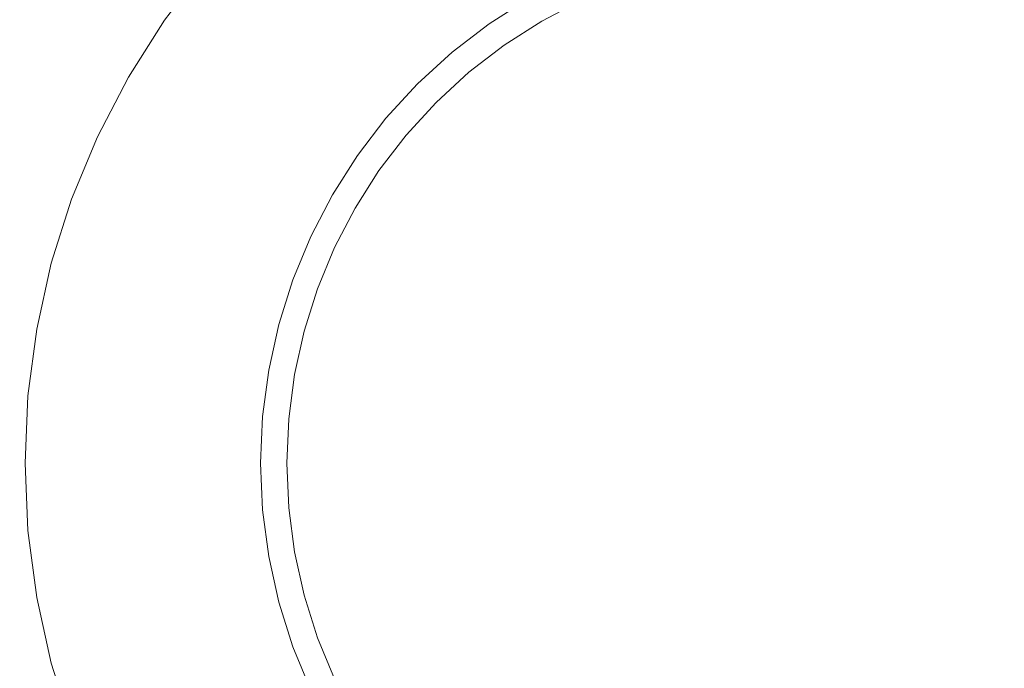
# Model space of a CAD drawing. Header units: millimetres. Extents: x -230 to 230, y -130 to 130.
# Tile 5 of 47: x -122 to -104, y -109 to -97. Entities that reach past the tile are written whole.
import ezdxf

# ---------------------------------------------------------------- set-up
doc = ezdxf.new("R2010")
doc.units = ezdxf.units.MM
doc.header["$LTSCALE"] = 25.4
doc.layers.add('Lighting-Moving Light', color=7, linetype='Continuous', lineweight=5, true_color=0x000000)

# ---------------------------------------------------------------- blocks, each defined once
blk = doc.blocks.new('Group-1')
at = {"layer": 'Lighting-Moving Light', "color": 7, "linetype": 'Continuous', "lineweight": 5, "transparency": 33554687}
for points, invisible_edges in [([(-503.576, 1.533, -25), (-503.576, 226.446, -25), (-761.075, 239.033, -25), (-761.075, -11.053, -25)], 14), ([(-770.152, 222.936, -116.924), (-519.672, 235.523, -116.924), (-519.672, -7.543, -116.924), (-757.565, -7.543, -116.924)], 11), ([(-770.152, 5.043, -116.924), (-770.152, 222.936, -116.924), (-757.565, -7.543, -116.924)], 10), ([(-749.872, 22.996, -24.957), (-748.637, 23.269, -24.957), (-747.383, 23.434, -24.957), (-746.119, 8.99, -24.957)], 12), ([(-747.383, 23.434, -24.957), (-746.119, 23.49, -24.957), (-744.855, 23.434, -24.957), (-746.119, 8.99, -24.957)], 12), ([(-744.855, 23.434, -24.957), (-743.601, 23.269, -24.957), (-742.366, 22.996, -24.957), (-746.119, 8.99, -24.957)], 12), ([(-752.247, 22.131, -24.957), (-751.078, 22.615, -24.957), (-749.872, 22.996, -24.957), (-746.119, 8.99, -24.957)], 12), ([(-742.366, 22.996, -24.957), (-741.159, 22.615, -24.957), (-739.991, 22.131, -24.957), (-746.119, 8.99, -24.957)], 12), ([(-754.436, 20.867, -24.957), (-753.369, 21.547, -24.957), (-752.247, 22.131, -24.957), (-746.119, 8.99, -24.957)], 12), ([(-739.991, 22.131, -24.957), (-738.869, 21.547, -24.957), (-737.802, 20.867, -24.957), (-746.119, 8.99, -24.957)], 12), ([(-753.369, 21.547, -24.957), (-754.436, 20.867, -24.957), (-751.897, 17.242, -0.368), (-751.156, 17.714, -0.368)], 10), ([(-756.372, 19.243, -24.957), (-755.439, 20.097, -24.957), (-754.436, 20.867, -24.957), (-746.119, 8.99, -24.957)], 12), ([(-754.436, 20.867, -24.957), (-755.439, 20.097, -24.957), (-752.594, 16.707, -0.368), (-751.897, 17.242, -0.368)], 10), ([(-737.802, 20.867, -24.957), (-736.798, 20.097, -24.957), (-735.866, 19.243, -24.957), (-746.119, 8.99, -24.957)], 12), ([(-755.439, 20.097, -24.957), (-756.372, 19.243, -24.957), (-753.242, 16.113, -0.368), (-752.594, 16.707, -0.368)], 10), ([(-757.996, 17.306, -24.957), (-757.226, 18.31, -24.957), (-756.372, 19.243, -24.957), (-746.119, 8.99, -24.957)], 12), ([(-756.372, 19.243, -24.957), (-757.226, 18.31, -24.957), (-753.836, 15.465, -0.368), (-753.242, 16.113, -0.368)], 10), ([(-735.866, 19.243, -24.957), (-735.011, 18.31, -24.957), (-734.241, 17.306, -24.957), (-746.119, 8.99, -24.957)], 12), ([(-746.954, 18.535, 0.043), (-747.783, 18.426, 0.043), (-748.599, 18.245, 0.043), (-746.119, 8.99, 0.043)], 12), ([(-745.284, 18.535, 0.043), (-746.119, 18.572, 0.043), (-746.954, 18.535, 0.043), (-746.119, 8.99, 0.043)], 12), ([(-743.639, 18.245, 0.043), (-744.455, 18.426, 0.043), (-745.284, 18.535, 0.043), (-746.119, 8.99, 0.043)], 12), ([(-757.226, 18.31, -24.957), (-757.996, 17.306, -24.957), (-754.371, 14.768, -0.368), (-753.836, 15.465, -0.368)], 10), ([(-748.599, 18.245, 0.043), (-749.396, 17.994, 0.043), (-750.168, 17.674, 0.043), (-746.119, 8.99, 0.043)], 12), ([(-742.069, 17.674, 0.043), (-742.842, 17.994, 0.043), (-743.639, 18.245, 0.043), (-746.119, 8.99, 0.043)], 12), ([(-751.892, 17.234, -0.326), (-751.151, 17.706, -0.326), (-751.156, 17.714, -0.368), (-751.897, 17.242, -0.368)], 11), ([(-751.884, 17.223, -0.284), (-751.144, 17.694, -0.284), (-751.151, 17.706, -0.326), (-751.892, 17.234, -0.326)], 15), ([(-751.874, 17.209, -0.244), (-751.136, 17.68, -0.244), (-751.144, 17.694, -0.284), (-751.884, 17.223, -0.284)], 15), ([(-751.863, 17.193, -0.205), (-751.126, 17.662, -0.205), (-751.136, 17.68, -0.244), (-751.874, 17.209, -0.244)], 15), ([(-751.849, 17.174, -0.169), (-751.114, 17.642, -0.169), (-751.126, 17.662, -0.205), (-751.863, 17.193, -0.205)], 15), ([(-751.834, 17.152, -0.134), (-751.101, 17.619, -0.134), (-751.114, 17.642, -0.169), (-751.849, 17.174, -0.169)], 15), ([(-751.817, 17.128, -0.102), (-751.086, 17.593, -0.102), (-751.101, 17.619, -0.134), (-751.834, 17.152, -0.134)], 15), ([(-751.799, 17.101, -0.073), (-751.07, 17.566, -0.073), (-751.086, 17.593, -0.102), (-751.817, 17.128, -0.102)], 15), ([(-750.168, 17.674, 0.043), (-750.91, 17.288, 0.043), (-751.615, 16.839, 0.043), (-746.119, 8.99, 0.043)], 12), ([(-750.91, 17.288, 0.043), (-750.168, 17.674, 0.043), (-750.187, 17.713, 0.042), (-750.931, 17.326, 0.042)], 14), ([(-740.623, 16.839, 0.043), (-741.328, 17.288, 0.043), (-742.069, 17.674, 0.043), (-746.119, 8.99, 0.043)], 12), ([(-751.779, 17.073, -0.046), (-751.053, 17.536, -0.046), (-751.07, 17.566, -0.073), (-751.799, 17.101, -0.073)], 15), ([(-751.758, 17.043, -0.023), (-751.034, 17.504, -0.023), (-751.053, 17.536, -0.046), (-751.779, 17.073, -0.046)], 15), ([(-751.736, 17.011, -0.003), (-751.015, 17.47, -0.003), (-751.034, 17.504, -0.023), (-751.758, 17.043, -0.023)], 15), ([(-751.713, 16.978, 0.013), (-750.995, 17.436, 0.013), (-751.015, 17.47, -0.003), (-751.736, 17.011, -0.003)], 15), ([(-751.689, 16.944, 0.027), (-750.974, 17.4, 0.027), (-750.995, 17.436, 0.013), (-751.713, 16.978, 0.013)], 15), ([(-751.664, 16.91, 0.036), (-750.953, 17.363, 0.036), (-750.974, 17.4, 0.027), (-751.689, 16.944, 0.027)], 15), ([(-759.26, 15.118, -24.957), (-758.676, 16.24, -24.957), (-757.996, 17.306, -24.957), (-746.119, 8.99, -24.957)], 12), ([(-757.996, 17.306, -24.957), (-758.676, 16.24, -24.957), (-754.843, 14.027, -0.368), (-754.371, 14.768, -0.368)], 10), ([(-752.588, 16.699, -0.326), (-751.892, 17.234, -0.326), (-751.897, 17.242, -0.368), (-752.594, 16.707, -0.368)], 11), ([(-752.58, 16.689, -0.284), (-751.884, 17.223, -0.284), (-751.892, 17.234, -0.326), (-752.588, 16.699, -0.326)], 15), ([(-752.569, 16.677, -0.244), (-751.874, 17.209, -0.244), (-751.884, 17.223, -0.284), (-752.58, 16.689, -0.284)], 15), ([(-752.556, 16.661, -0.205), (-751.863, 17.193, -0.205), (-751.874, 17.209, -0.244), (-752.569, 16.677, -0.244)], 15), ([(-751.64, 16.874, 0.042), (-750.931, 17.326, 0.042), (-750.953, 17.363, 0.036), (-751.664, 16.91, 0.036)], 15), ([(-751.615, 16.839, 0.043), (-750.91, 17.288, 0.043), (-750.931, 17.326, 0.042), (-751.64, 16.874, 0.042)], 14), ([(-734.241, 17.306, -24.957), (-733.561, 16.24, -24.957), (-732.977, 15.118, -24.957), (-746.119, 8.99, -24.957)], 12), ([(-752.541, 16.643, -0.169), (-751.849, 17.174, -0.169), (-751.863, 17.193, -0.205), (-752.556, 16.661, -0.205)], 15), ([(-752.524, 16.623, -0.134), (-751.834, 17.152, -0.134), (-751.849, 17.174, -0.169), (-752.541, 16.643, -0.169)], 15), ([(-752.505, 16.6, -0.102), (-751.817, 17.128, -0.102), (-751.834, 17.152, -0.134), (-752.524, 16.623, -0.134)], 15), ([(-752.484, 16.576, -0.073), (-751.799, 17.101, -0.073), (-751.817, 17.128, -0.102), (-752.505, 16.6, -0.102)], 15), ([(-752.462, 16.549, -0.046), (-751.779, 17.073, -0.046), (-751.799, 17.101, -0.073), (-752.484, 16.576, -0.073)], 15), ([(-752.438, 16.521, -0.023), (-751.758, 17.043, -0.023), (-751.779, 17.073, -0.046), (-752.462, 16.549, -0.046)], 15), ([(-752.413, 16.491, -0.003), (-751.736, 17.011, -0.003), (-751.758, 17.043, -0.023), (-752.438, 16.521, -0.023)], 15), ([(-751.615, 16.839, 0.043), (-752.278, 16.33, 0.043), (-752.894, 15.765, 0.043), (-746.119, 8.99, 0.043)], 12), ([(-752.388, 16.461, 0.013), (-751.713, 16.978, 0.013), (-751.736, 17.011, -0.003), (-752.413, 16.491, -0.003)], 15), ([(-752.361, 16.429, 0.027), (-751.689, 16.944, 0.027), (-751.713, 16.978, 0.013), (-752.388, 16.461, 0.013)], 15), ([(-752.334, 16.396, 0.036), (-751.664, 16.91, 0.036), (-751.689, 16.944, 0.027), (-752.361, 16.429, 0.027)], 15), ([(-752.306, 16.363, 0.042), (-751.64, 16.874, 0.042), (-751.664, 16.91, 0.036), (-752.334, 16.396, 0.036)], 15), ([(-752.278, 16.33, 0.043), (-751.615, 16.839, 0.043), (-751.64, 16.874, 0.042), (-752.306, 16.363, 0.042)], 14), ([(-739.343, 15.765, 0.043), (-739.96, 16.33, 0.043), (-740.623, 16.839, 0.043), (-746.119, 8.99, 0.043)], 12), ([(-753.235, 16.106, -0.326), (-752.588, 16.699, -0.326), (-752.594, 16.707, -0.368), (-753.242, 16.113, -0.368)], 11), ([(-753.226, 16.097, -0.284), (-752.58, 16.689, -0.284), (-752.588, 16.699, -0.326), (-753.235, 16.106, -0.326)], 15), ([(-753.214, 16.085, -0.244), (-752.569, 16.677, -0.244), (-752.58, 16.689, -0.284), (-753.226, 16.097, -0.284)], 15), ([(-753.2, 16.071, -0.205), (-752.556, 16.661, -0.205), (-752.569, 16.677, -0.244), (-753.214, 16.085, -0.244)], 15), ([(-753.183, 16.054, -0.169), (-752.541, 16.643, -0.169), (-752.556, 16.661, -0.205), (-753.2, 16.071, -0.205)], 15), ([(-753.165, 16.035, -0.134), (-752.524, 16.623, -0.134), (-752.541, 16.643, -0.169), (-753.183, 16.054, -0.169)], 15), ([(-753.144, 16.015, -0.102), (-752.505, 16.6, -0.102), (-752.524, 16.623, -0.134), (-753.165, 16.035, -0.134)], 15), ([(-753.121, 15.992, -0.073), (-752.484, 16.576, -0.073), (-752.505, 16.6, -0.102), (-753.144, 16.015, -0.102)], 15), ([(-753.097, 15.967, -0.046), (-752.462, 16.549, -0.046), (-752.484, 16.576, -0.073), (-753.121, 15.992, -0.073)], 15), ([(-753.071, 15.941, -0.023), (-752.438, 16.521, -0.023), (-752.462, 16.549, -0.046), (-753.097, 15.967, -0.046)], 15), ([(-753.043, 15.914, -0.003), (-752.413, 16.491, -0.003), (-752.438, 16.521, -0.023), (-753.071, 15.941, -0.023)], 15), ([(-753.015, 15.886, 0.013), (-752.388, 16.461, 0.013), (-752.413, 16.491, -0.003), (-753.043, 15.914, -0.003)], 15), ([(-752.986, 15.856, 0.027), (-752.361, 16.429, 0.027), (-752.388, 16.461, 0.013), (-753.015, 15.886, 0.013)], 15), ([(-752.955, 15.826, 0.036), (-752.334, 16.396, 0.036), (-752.361, 16.429, 0.027), (-752.986, 15.856, 0.027)], 15), ([(-752.925, 15.796, 0.042), (-752.306, 16.363, 0.042), (-752.334, 16.396, 0.036), (-752.955, 15.826, 0.036)], 15), ([(-752.894, 15.765, 0.043), (-752.278, 16.33, 0.043), (-752.306, 16.363, 0.042), (-752.925, 15.796, 0.042)], 14), ([(-758.676, 16.24, -24.957), (-759.26, 15.118, -24.957), (-755.249, 13.247, -0.368), (-754.843, 14.027, -0.368)], 10), ([(-753.829, 15.459, -0.326), (-753.235, 16.106, -0.326), (-753.242, 16.113, -0.368), (-753.836, 15.465, -0.368)], 11), ([(-753.818, 15.45, -0.284), (-753.226, 16.097, -0.284), (-753.235, 16.106, -0.326), (-753.829, 15.459, -0.326)], 15), ([(-753.806, 15.44, -0.244), (-753.214, 16.085, -0.244), (-753.226, 16.097, -0.284), (-753.818, 15.45, -0.284)], 15), ([(-753.79, 15.427, -0.205), (-753.2, 16.071, -0.205), (-753.214, 16.085, -0.244), (-753.806, 15.44, -0.244)], 15), ([(-753.772, 15.412, -0.169), (-753.183, 16.054, -0.169), (-753.2, 16.071, -0.205), (-753.79, 15.427, -0.205)], 15), ([(-753.752, 15.395, -0.134), (-753.165, 16.035, -0.134), (-753.183, 16.054, -0.169), (-753.772, 15.412, -0.169)], 15), ([(-753.729, 15.376, -0.102), (-753.144, 16.015, -0.102), (-753.165, 16.035, -0.134), (-753.752, 15.395, -0.134)], 15), ([(-753.705, 15.355, -0.073), (-753.121, 15.992, -0.073), (-753.144, 16.015, -0.102), (-753.729, 15.376, -0.102)], 15), ([(-753.678, 15.333, -0.046), (-753.097, 15.967, -0.046), (-753.121, 15.992, -0.073), (-753.705, 15.355, -0.073)], 15), ([(-753.65, 15.309, -0.023), (-753.071, 15.941, -0.023), (-753.097, 15.967, -0.046), (-753.678, 15.333, -0.046)], 15), ([(-753.62, 15.284, -0.003), (-753.043, 15.914, -0.003), (-753.071, 15.941, -0.023), (-753.65, 15.309, -0.023)], 15), ([(-753.59, 15.258, 0.013), (-753.015, 15.886, 0.013), (-753.043, 15.914, -0.003), (-753.62, 15.284, -0.003)], 15), ([(-752.894, 15.765, 0.043), (-753.459, 15.149, 0.043), (-753.968, 14.486, 0.043), (-746.119, 8.99, 0.043)], 12), ([(-753.558, 15.232, 0.027), (-752.986, 15.856, 0.027), (-753.015, 15.886, 0.013), (-753.59, 15.258, 0.013)], 15), ([(-753.525, 15.204, 0.036), (-752.955, 15.826, 0.036), (-752.986, 15.856, 0.027), (-753.558, 15.232, 0.027)], 15), ([(-753.492, 15.177, 0.042), (-752.925, 15.796, 0.042), (-752.955, 15.826, 0.036), (-753.525, 15.204, 0.036)], 15), ([(-753.459, 15.149, 0.043), (-752.894, 15.765, 0.043), (-752.925, 15.796, 0.042), (-753.492, 15.177, 0.042)], 14), ([(-738.27, 14.486, 0.043), (-738.779, 15.149, 0.043), (-739.343, 15.765, 0.043), (-746.119, 8.99, 0.043)], 12), ([(-754.363, 14.762, -0.326), (-753.829, 15.459, -0.326), (-753.836, 15.465, -0.368), (-754.371, 14.768, -0.368)], 11), ([(-754.352, 14.755, -0.284), (-753.818, 15.45, -0.284), (-753.829, 15.459, -0.326), (-754.363, 14.762, -0.326)], 15), ([(-754.339, 14.745, -0.244), (-753.806, 15.44, -0.244), (-753.818, 15.45, -0.284), (-754.352, 14.755, -0.284)], 15), ([(-754.322, 14.734, -0.205), (-753.79, 15.427, -0.205), (-753.806, 15.44, -0.244), (-754.339, 14.745, -0.244)], 15), ([(-754.303, 14.72, -0.169), (-753.772, 15.412, -0.169), (-753.79, 15.427, -0.205), (-754.322, 14.734, -0.205)], 15), ([(-754.281, 14.705, -0.134), (-753.752, 15.395, -0.134), (-753.772, 15.412, -0.169), (-754.303, 14.72, -0.169)], 15), ([(-754.257, 14.688, -0.102), (-753.729, 15.376, -0.102), (-753.752, 15.395, -0.134), (-754.281, 14.705, -0.134)], 15), ([(-754.231, 14.67, -0.073), (-753.705, 15.355, -0.073), (-753.729, 15.376, -0.102), (-754.257, 14.688, -0.102)], 15), ([(-754.202, 14.65, -0.046), (-753.678, 15.333, -0.046), (-753.705, 15.355, -0.073), (-754.231, 14.67, -0.073)], 15), ([(-754.172, 14.629, -0.023), (-753.65, 15.309, -0.023), (-753.678, 15.333, -0.046), (-754.202, 14.65, -0.046)], 15), ([(-754.141, 14.607, -0.003), (-753.62, 15.284, -0.003), (-753.65, 15.309, -0.023), (-754.172, 14.629, -0.023)], 15), ([(-754.108, 14.583, 0.013), (-753.59, 15.258, 0.013), (-753.62, 15.284, -0.003), (-754.141, 14.607, -0.003)], 15), ([(-754.074, 14.56, 0.027), (-753.558, 15.232, 0.027), (-753.59, 15.258, 0.013), (-754.108, 14.583, 0.013)], 15), ([(-754.039, 14.535, 0.036), (-753.525, 15.204, 0.036), (-753.558, 15.232, 0.027), (-754.074, 14.56, 0.027)], 15), ([(-754.003, 14.511, 0.042), (-753.492, 15.177, 0.042), (-753.525, 15.204, 0.036), (-754.039, 14.535, 0.036)], 15), ([(-753.968, 14.486, 0.043), (-753.459, 15.149, 0.043), (-753.492, 15.177, 0.042), (-754.003, 14.511, 0.042)], 14), ([(-760.125, 12.743, -24.957), (-759.744, 13.949, -24.957), (-759.26, 15.118, -24.957), (-746.119, 8.99, -24.957)], 12), ([(-759.26, 15.118, -24.957), (-759.744, 13.949, -24.957), (-755.585, 12.435, -0.368), (-755.249, 13.247, -0.368)], 10), ([(-732.977, 15.118, -24.957), (-732.493, 13.949, -24.957), (-732.113, 12.743, -24.957), (-746.119, 8.99, -24.957)], 12), ([(-754.835, 14.022, -0.326), (-754.363, 14.762, -0.326), (-754.371, 14.768, -0.368), (-754.843, 14.027, -0.368)], 11), ([(-754.823, 14.015, -0.284), (-754.352, 14.755, -0.284), (-754.363, 14.762, -0.326), (-754.835, 14.022, -0.326)], 15), ([(-754.809, 14.007, -0.244), (-754.339, 14.745, -0.244), (-754.352, 14.755, -0.284), (-754.823, 14.015, -0.284)], 15), ([(-754.791, 13.997, -0.205), (-754.322, 14.734, -0.205), (-754.339, 14.745, -0.244), (-754.809, 14.007, -0.244)], 15), ([(-754.771, 13.985, -0.169), (-754.303, 14.72, -0.169), (-754.322, 14.734, -0.205), (-754.791, 13.997, -0.205)], 15), ([(-754.748, 13.972, -0.134), (-754.281, 14.705, -0.134), (-754.303, 14.72, -0.169), (-754.771, 13.985, -0.169)], 15), ([(-754.723, 13.957, -0.102), (-754.257, 14.688, -0.102), (-754.281, 14.705, -0.134), (-754.748, 13.972, -0.134)], 15), ([(-754.695, 13.941, -0.073), (-754.231, 14.67, -0.073), (-754.257, 14.688, -0.102), (-754.723, 13.957, -0.102)], 15), ([(-754.665, 13.924, -0.046), (-754.202, 14.65, -0.046), (-754.231, 14.67, -0.073), (-754.695, 13.941, -0.073)], 15), ([(-754.633, 13.905, -0.023), (-754.172, 14.629, -0.023), (-754.202, 14.65, -0.046), (-754.665, 13.924, -0.046)], 15), ([(-754.6, 13.886, -0.003), (-754.141, 14.607, -0.003), (-754.172, 14.629, -0.023), (-754.633, 13.905, -0.023)], 15), ([(-753.968, 14.486, 0.043), (-754.417, 13.781, 0.043), (-754.803, 13.039, 0.043), (-746.119, 8.99, 0.043)], 12), ([(-754.565, 13.866, 0.013), (-754.108, 14.583, 0.013), (-754.141, 14.607, -0.003), (-754.6, 13.886, -0.003)], 15), ([(-754.529, 13.845, 0.027), (-754.074, 14.56, 0.027), (-754.108, 14.583, 0.013), (-754.565, 13.866, 0.013)], 15), ([(-754.492, 13.824, 0.036), (-754.039, 14.535, 0.036), (-754.074, 14.56, 0.027), (-754.529, 13.845, 0.027)], 15), ([(-754.455, 13.802, 0.042), (-754.003, 14.511, 0.042), (-754.039, 14.535, 0.036), (-754.492, 13.824, 0.036)], 15), ([(-754.417, 13.781, 0.043), (-753.968, 14.486, 0.043), (-754.003, 14.511, 0.042), (-754.455, 13.802, 0.042)], 14), ([(-737.435, 13.039, 0.043), (-737.821, 13.781, 0.043), (-738.27, 14.486, 0.043), (-746.119, 8.99, 0.043)], 12), ([(-759.744, 13.949, -24.957), (-760.125, 12.743, -24.957), (-755.85, 11.597, -0.368), (-755.585, 12.435, -0.368)], 10), ([(-755.24, 13.243, -0.326), (-754.835, 14.022, -0.326), (-754.843, 14.027, -0.368), (-755.249, 13.247, -0.368)], 11), ([(-755.228, 13.237, -0.284), (-754.823, 14.015, -0.284), (-754.835, 14.022, -0.326), (-755.24, 13.243, -0.326)], 15), ([(-755.213, 13.23, -0.244), (-754.809, 14.007, -0.244), (-754.823, 14.015, -0.284), (-755.228, 13.237, -0.284)], 15), ([(-755.195, 13.222, -0.205), (-754.791, 13.997, -0.205), (-754.809, 14.007, -0.244), (-755.213, 13.23, -0.244)], 15), ([(-755.174, 13.212, -0.169), (-754.771, 13.985, -0.169), (-754.791, 13.997, -0.205), (-755.195, 13.222, -0.205)], 15), ([(-755.149, 13.201, -0.134), (-754.748, 13.972, -0.134), (-754.771, 13.985, -0.169), (-755.174, 13.212, -0.169)], 15), ([(-755.123, 13.188, -0.102), (-754.723, 13.957, -0.102), (-754.748, 13.972, -0.134), (-755.149, 13.201, -0.134)], 15), ([(-755.094, 13.175, -0.073), (-754.695, 13.941, -0.073), (-754.723, 13.957, -0.102), (-755.123, 13.188, -0.102)], 15), ([(-755.062, 13.16, -0.046), (-754.665, 13.924, -0.046), (-754.695, 13.941, -0.073), (-755.094, 13.175, -0.073)], 15), ([(-755.029, 13.145, -0.023), (-754.633, 13.905, -0.023), (-754.665, 13.924, -0.046), (-755.062, 13.16, -0.046)], 15), ([(-754.994, 13.128, -0.003), (-754.6, 13.886, -0.003), (-754.633, 13.905, -0.023), (-755.029, 13.145, -0.023)], 15), ([(-754.958, 13.111, 0.013), (-754.565, 13.866, 0.013), (-754.6, 13.886, -0.003), (-754.994, 13.128, -0.003)], 15), ([(-754.92, 13.094, 0.027), (-754.529, 13.845, 0.027), (-754.565, 13.866, 0.013), (-754.958, 13.111, 0.013)], 15), ([(-754.881, 13.076, 0.036), (-754.492, 13.824, 0.036), (-754.529, 13.845, 0.027), (-754.92, 13.094, 0.027)], 15), ([(-754.842, 13.058, 0.042), (-754.455, 13.802, 0.042), (-754.492, 13.824, 0.036), (-754.881, 13.076, 0.036)], 15), ([(-754.803, 13.039, 0.043), (-754.417, 13.781, 0.043), (-754.455, 13.802, 0.042), (-754.842, 13.058, 0.042)], 14), ([(-755.576, 12.432, -0.326), (-755.24, 13.243, -0.326), (-755.249, 13.247, -0.368), (-755.585, 12.435, -0.368)], 11), ([(-755.564, 12.427, -0.284), (-755.228, 13.237, -0.284), (-755.24, 13.243, -0.326), (-755.576, 12.432, -0.326)], 15), ([(-755.548, 12.422, -0.244), (-755.213, 13.23, -0.244), (-755.228, 13.237, -0.284), (-755.564, 12.427, -0.284)], 15), ([(-755.529, 12.415, -0.205), (-755.195, 13.222, -0.205), (-755.213, 13.23, -0.244), (-755.548, 12.422, -0.244)], 15), ([(-755.507, 12.407, -0.169), (-755.174, 13.212, -0.169), (-755.195, 13.222, -0.205), (-755.529, 12.415, -0.205)], 15), ([(-755.482, 12.398, -0.134), (-755.149, 13.201, -0.134), (-755.174, 13.212, -0.169), (-755.507, 12.407, -0.169)], 15), ([(-755.454, 12.388, -0.102), (-755.123, 13.188, -0.102), (-755.149, 13.201, -0.134), (-755.482, 12.398, -0.134)], 15), ([(-755.424, 12.377, -0.073), (-755.094, 13.175, -0.073), (-755.123, 13.188, -0.102), (-755.454, 12.388, -0.102)], 15), ([(-755.392, 12.365, -0.046), (-755.062, 13.16, -0.046), (-755.094, 13.175, -0.073), (-755.424, 12.377, -0.073)], 15), ([(-755.357, 12.352, -0.023), (-755.029, 13.145, -0.023), (-755.062, 13.16, -0.046), (-755.392, 12.365, -0.046)], 15), ([(-755.321, 12.339, -0.003), (-754.994, 13.128, -0.003), (-755.029, 13.145, -0.023), (-755.357, 12.352, -0.023)], 15), ([(-754.803, 13.039, 0.043), (-755.123, 12.267, 0.043), (-755.374, 11.47, 0.043), (-746.119, 8.99, 0.043)], 12), ([(-755.283, 12.325, 0.013), (-754.958, 13.111, 0.013), (-754.994, 13.128, -0.003), (-755.321, 12.339, -0.003)], 15), ([(-755.244, 12.311, 0.027), (-754.92, 13.094, 0.027), (-754.958, 13.111, 0.013), (-755.283, 12.325, 0.013)], 15), ([(-755.204, 12.296, 0.036), (-754.881, 13.076, 0.036), (-754.92, 13.094, 0.027), (-755.244, 12.311, 0.027)], 15), ([(-755.164, 12.282, 0.042), (-754.842, 13.058, 0.042), (-754.881, 13.076, 0.036), (-755.204, 12.296, 0.036)], 15), ([(-755.123, 12.267, 0.043), (-754.803, 13.039, 0.043), (-754.842, 13.058, 0.042), (-755.164, 12.282, 0.042)], 14), ([(-736.863, 11.47, 0.043), (-737.115, 12.267, 0.043), (-737.435, 13.039, 0.043), (-746.119, 8.99, 0.043)], 12), ([(-760.564, 10.253, -24.957), (-760.398, 11.508, -24.957), (-760.125, 12.743, -24.957), (-746.119, 8.99, -24.957)], 12), ([(-760.125, 12.743, -24.957), (-760.398, 11.508, -24.957), (-756.04, 10.739, -0.368), (-755.85, 11.597, -0.368)], 10), ([(-732.113, 12.743, -24.957), (-731.839, 11.508, -24.957), (-731.674, 10.253, -24.957), (-746.119, 8.99, -24.957)], 12), ([(-755.84, 11.595, -0.326), (-755.576, 12.432, -0.326), (-755.585, 12.435, -0.368), (-755.85, 11.597, -0.368)], 11), ([(-755.828, 11.591, -0.284), (-755.564, 12.427, -0.284), (-755.576, 12.432, -0.326), (-755.84, 11.595, -0.326)], 15), ([(-755.811, 11.587, -0.244), (-755.548, 12.422, -0.244), (-755.564, 12.427, -0.284), (-755.828, 11.591, -0.284)], 15), ([(-755.792, 11.582, -0.205), (-755.529, 12.415, -0.205), (-755.548, 12.422, -0.244), (-755.811, 11.587, -0.244)], 15), ([(-755.769, 11.575, -0.169), (-755.507, 12.407, -0.169), (-755.529, 12.415, -0.205), (-755.792, 11.582, -0.205)], 15), ([(-755.744, 11.569, -0.134), (-755.482, 12.398, -0.134), (-755.507, 12.407, -0.169), (-755.769, 11.575, -0.169)], 15), ([(-755.715, 11.561, -0.102), (-755.454, 12.388, -0.102), (-755.482, 12.398, -0.134), (-755.744, 11.569, -0.134)], 15), ([(-755.684, 11.553, -0.073), (-755.424, 12.377, -0.073), (-755.454, 12.388, -0.102), (-755.715, 11.561, -0.102)], 15), ([(-755.651, 11.544, -0.046), (-755.392, 12.365, -0.046), (-755.424, 12.377, -0.073), (-755.684, 11.553, -0.073)], 15), ([(-755.615, 11.534, -0.023), (-755.357, 12.352, -0.023), (-755.392, 12.365, -0.046), (-755.651, 11.544, -0.046)], 15), ([(-755.578, 11.524, -0.003), (-755.321, 12.339, -0.003), (-755.357, 12.352, -0.023), (-755.615, 11.534, -0.023)], 15), ([(-755.539, 11.514, 0.013), (-755.283, 12.325, 0.013), (-755.321, 12.339, -0.003), (-755.578, 11.524, -0.003)], 15), ([(-755.499, 11.503, 0.027), (-755.244, 12.311, 0.027), (-755.283, 12.325, 0.013), (-755.539, 11.514, 0.013)], 15), ([(-755.458, 11.492, 0.036), (-755.204, 12.296, 0.036), (-755.244, 12.311, 0.027), (-755.499, 11.503, 0.027)], 15), ([(-755.416, 11.481, 0.042), (-755.164, 12.282, 0.042), (-755.204, 12.296, 0.036), (-755.458, 11.492, 0.036)], 15), ([(-755.374, 11.47, 0.043), (-755.123, 12.267, 0.043), (-755.164, 12.282, 0.042), (-755.416, 11.481, 0.042)], 14), ([(-760.398, 11.508, -24.957), (-760.564, 10.253, -24.957), (-756.154, 9.868, -0.368), (-756.04, 10.739, -0.368)], 10), ([(-756.03, 10.737, -0.326), (-755.84, 11.595, -0.326), (-755.85, 11.597, -0.368), (-756.04, 10.739, -0.368)], 11), ([(-756.017, 10.735, -0.284), (-755.828, 11.591, -0.284), (-755.84, 11.595, -0.326), (-756.03, 10.737, -0.326)], 15), ([(-756.001, 10.732, -0.244), (-755.811, 11.587, -0.244), (-755.828, 11.591, -0.284), (-756.017, 10.735, -0.284)], 15), ([(-755.981, 10.729, -0.205), (-755.792, 11.582, -0.205), (-755.811, 11.587, -0.244), (-756.001, 10.732, -0.244)], 15), ([(-755.958, 10.725, -0.169), (-755.769, 11.575, -0.169), (-755.792, 11.582, -0.205), (-755.981, 10.729, -0.205)], 15), ([(-755.932, 10.72, -0.134), (-755.744, 11.569, -0.134), (-755.769, 11.575, -0.169), (-755.958, 10.725, -0.169)], 15), ([(-755.903, 10.715, -0.102), (-755.715, 11.561, -0.102), (-755.744, 11.569, -0.134), (-755.932, 10.72, -0.134)], 15), ([(-755.871, 10.709, -0.073), (-755.684, 11.553, -0.073), (-755.715, 11.561, -0.102), (-755.903, 10.715, -0.102)], 15), ([(-755.837, 10.703, -0.046), (-755.651, 11.544, -0.046), (-755.684, 11.553, -0.073), (-755.871, 10.709, -0.073)], 15), ([(-755.801, 10.697, -0.023), (-755.615, 11.534, -0.023), (-755.651, 11.544, -0.046), (-755.837, 10.703, -0.046)], 15), ([(-755.763, 10.69, -0.003), (-755.578, 11.524, -0.003), (-755.615, 11.534, -0.023), (-755.801, 10.697, -0.023)], 15), ([(-755.723, 10.683, 0.013), (-755.539, 11.514, 0.013), (-755.578, 11.524, -0.003), (-755.763, 10.69, -0.003)], 15), ([(-755.682, 10.676, 0.027), (-755.499, 11.503, 0.027), (-755.539, 11.514, 0.013), (-755.723, 10.683, 0.013)], 15), ([(-755.64, 10.669, 0.036), (-755.458, 11.492, 0.036), (-755.499, 11.503, 0.027), (-755.682, 10.676, 0.027)], 15), ([(-755.598, 10.661, 0.042), (-755.416, 11.481, 0.042), (-755.458, 11.492, 0.036), (-755.64, 10.669, 0.036)], 15), ([(-755.555, 10.654, 0.043), (-755.374, 11.47, 0.043), (-755.416, 11.481, 0.042), (-755.598, 10.661, 0.042)], 14), ([(-755.374, 11.47, 0.043), (-755.555, 10.654, 0.043), (-755.664, 9.825, 0.043), (-746.119, 8.99, 0.043)], 12), ([(-746.119, 8.99, 0.043), (-736.573, 9.825, 0.043), (-736.682, 10.654, 0.043), (-736.863, 11.47, 0.043)], 9), ([(-756.145, 9.867, -0.326), (-756.03, 10.737, -0.326), (-756.04, 10.739, -0.368), (-756.154, 9.868, -0.368)], 11), ([(-756.132, 9.866, -0.284), (-756.017, 10.735, -0.284), (-756.03, 10.737, -0.326), (-756.145, 9.867, -0.326)], 15), ([(-756.115, 9.864, -0.244), (-756.001, 10.732, -0.244), (-756.017, 10.735, -0.284), (-756.132, 9.866, -0.284)], 15), ([(-756.095, 9.862, -0.205), (-755.981, 10.729, -0.205), (-756.001, 10.732, -0.244), (-756.115, 9.864, -0.244)], 15), ([(-756.072, 9.86, -0.169), (-755.958, 10.725, -0.169), (-755.981, 10.729, -0.205), (-756.095, 9.862, -0.205)], 15), ([(-756.045, 9.858, -0.134), (-755.932, 10.72, -0.134), (-755.958, 10.725, -0.169), (-756.072, 9.86, -0.169)], 15), ([(-756.016, 9.856, -0.102), (-755.903, 10.715, -0.102), (-755.932, 10.72, -0.134), (-756.045, 9.858, -0.134)], 15), ([(-755.984, 9.853, -0.073), (-755.871, 10.709, -0.073), (-755.903, 10.715, -0.102), (-756.016, 9.856, -0.102)], 15), ([(-755.949, 9.85, -0.046), (-755.837, 10.703, -0.046), (-755.871, 10.709, -0.073), (-755.984, 9.853, -0.073)], 15), ([(-755.913, 9.846, -0.023), (-755.801, 10.697, -0.023), (-755.837, 10.703, -0.046), (-755.949, 9.85, -0.046)], 15), ([(-755.874, 9.843, -0.003), (-755.763, 10.69, -0.003), (-755.801, 10.697, -0.023), (-755.913, 9.846, -0.023)], 15), ([(-755.834, 9.84, 0.013), (-755.723, 10.683, 0.013), (-755.763, 10.69, -0.003), (-755.874, 9.843, -0.003)], 15), ([(-755.793, 9.836, 0.027), (-755.682, 10.676, 0.027), (-755.723, 10.683, 0.013), (-755.834, 9.84, 0.013)], 15), ([(-755.751, 9.832, 0.036), (-755.64, 10.669, 0.036), (-755.682, 10.676, 0.027), (-755.793, 9.836, 0.027)], 15), ([(-755.708, 9.829, 0.042), (-755.598, 10.661, 0.042), (-755.64, 10.669, 0.036), (-755.751, 9.832, 0.036)], 15), ([(-755.664, 9.825, 0.043), (-755.555, 10.654, 0.043), (-755.598, 10.661, 0.042), (-755.708, 9.829, 0.042)], 14), ([(-760.564, 10.253, -24.957), (-760.619, 8.99, -24.957), (-756.193, 8.99, -0.368), (-756.154, 9.868, -0.368)], 10), ([(-760.564, 7.726, -24.957), (-760.619, 8.99, -24.957), (-760.564, 10.253, -24.957), (-746.119, 8.99, -24.957)], 12), ([(-731.674, 10.253, -24.957), (-731.619, 8.99, -24.957), (-731.674, 7.726, -24.957), (-746.119, 8.99, -24.957)], 12), ([(-756.183, 8.99, -0.326), (-756.145, 9.867, -0.326), (-756.154, 9.868, -0.368), (-756.193, 8.99, -0.368)], 11), ([(-756.17, 8.99, -0.284), (-756.132, 9.866, -0.284), (-756.145, 9.867, -0.326), (-756.183, 8.99, -0.326)], 15), ([(-756.153, 8.99, -0.244), (-756.115, 9.864, -0.244), (-756.132, 9.866, -0.284), (-756.17, 8.99, -0.284)], 15), ([(-756.133, 8.99, -0.205), (-756.095, 9.862, -0.205), (-756.115, 9.864, -0.244), (-756.153, 8.99, -0.244)], 15), ([(-756.11, 8.99, -0.169), (-756.072, 9.86, -0.169), (-756.095, 9.862, -0.205), (-756.133, 8.99, -0.205)], 15), ([(-756.083, 8.99, -0.134), (-756.045, 9.858, -0.134), (-756.072, 9.86, -0.169), (-756.11, 8.99, -0.169)], 15), ([(-756.054, 8.99, -0.102), (-756.016, 9.856, -0.102), (-756.045, 9.858, -0.134), (-756.083, 8.99, -0.134)], 15), ([(-756.021, 8.99, -0.073), (-755.984, 9.853, -0.073), (-756.016, 9.856, -0.102), (-756.054, 8.99, -0.102)], 15), ([(-755.987, 8.99, -0.046), (-755.949, 9.85, -0.046), (-755.984, 9.853, -0.073), (-756.021, 8.99, -0.073)], 15), ([(-755.95, 8.99, -0.023), (-755.913, 9.846, -0.023), (-755.949, 9.85, -0.046), (-755.987, 8.99, -0.046)], 15), ([(-755.912, 8.99, -0.003), (-755.874, 9.843, -0.003), (-755.913, 9.846, -0.023), (-755.95, 8.99, -0.023)], 15), ([(-755.871, 8.99, 0.013), (-755.834, 9.84, 0.013), (-755.874, 9.843, -0.003), (-755.912, 8.99, -0.003)], 15), ([(-755.83, 8.99, 0.027), (-755.793, 9.836, 0.027), (-755.834, 9.84, 0.013), (-755.871, 8.99, 0.013)], 15), ([(-755.787, 8.99, 0.036), (-755.751, 9.832, 0.036), (-755.793, 9.836, 0.027), (-755.83, 8.99, 0.027)], 15), ([(-755.744, 8.99, 0.042), (-755.708, 9.829, 0.042), (-755.751, 9.832, 0.036), (-755.787, 8.99, 0.036)], 15), ([(-755.701, 8.99, 0.043), (-755.664, 9.825, 0.043), (-755.708, 9.829, 0.042), (-755.744, 8.99, 0.042)], 14), ([(-755.664, 9.825, 0.043), (-755.701, 8.99, 0.043), (-755.664, 8.155, 0.043), (-746.119, 8.99, 0.043)], 12), ([(-736.573, 8.155, 0.043), (-736.537, 8.99, 0.043), (-736.573, 9.825, 0.043), (-746.119, 8.99, 0.043)], 12), ([(-760.619, 8.99, -24.957), (-760.564, 7.726, -24.957), (-756.154, 8.112, -0.368), (-756.193, 8.99, -0.368)], 10), ([(-760.125, 5.237, -24.957), (-760.398, 6.472, -24.957), (-760.564, 7.726, -24.957), (-746.119, 8.99, -24.957)], 12), ([(-759.26, 2.862, -24.957), (-759.744, 4.03, -24.957), (-760.125, 5.237, -24.957), (-746.119, 8.99, -24.957)], 12), ([(-757.996, 0.673, -24.957), (-758.676, 1.74, -24.957), (-759.26, 2.862, -24.957), (-746.119, 8.99, -24.957)], 12), ([(-756.372, -1.263, -24.957), (-757.226, -0.331, -24.957), (-757.996, 0.673, -24.957), (-746.119, 8.99, -24.957)], 12), ([(-754.436, -2.888, -24.957), (-755.439, -2.118, -24.957), (-756.372, -1.263, -24.957), (-746.119, 8.99, -24.957)], 12), ([(-756.145, 8.112, -0.326), (-756.183, 8.99, -0.326), (-756.193, 8.99, -0.368), (-756.154, 8.112, -0.368)], 11), ([(-756.132, 8.114, -0.284), (-756.17, 8.99, -0.284), (-756.183, 8.99, -0.326), (-756.145, 8.112, -0.326)], 15), ([(-756.115, 8.115, -0.244), (-756.153, 8.99, -0.244), (-756.17, 8.99, -0.284), (-756.132, 8.114, -0.284)], 15), ([(-756.095, 8.117, -0.205), (-756.133, 8.99, -0.205), (-756.153, 8.99, -0.244), (-756.115, 8.115, -0.244)], 15), ([(-756.072, 8.119, -0.169), (-756.11, 8.99, -0.169), (-756.133, 8.99, -0.205), (-756.095, 8.117, -0.205)], 15), ([(-756.045, 8.121, -0.134), (-756.083, 8.99, -0.134), (-756.11, 8.99, -0.169), (-756.072, 8.119, -0.169)], 15), ([(-756.016, 8.124, -0.102), (-756.054, 8.99, -0.102), (-756.083, 8.99, -0.134), (-756.045, 8.121, -0.134)], 15), ([(-755.984, 8.127, -0.073), (-756.021, 8.99, -0.073), (-756.054, 8.99, -0.102), (-756.016, 8.124, -0.102)], 15), ([(-755.949, 8.13, -0.046), (-755.987, 8.99, -0.046), (-756.021, 8.99, -0.073), (-755.984, 8.127, -0.073)], 15), ([(-755.913, 8.133, -0.023), (-755.95, 8.99, -0.023), (-755.987, 8.99, -0.046), (-755.949, 8.13, -0.046)], 15), ([(-755.874, 8.136, -0.003), (-755.912, 8.99, -0.003), (-755.95, 8.99, -0.023), (-755.913, 8.133, -0.023)], 15), ([(-755.834, 8.14, 0.013), (-755.871, 8.99, 0.013), (-755.912, 8.99, -0.003), (-755.874, 8.136, -0.003)], 15), ([(-755.793, 8.143, 0.027), (-755.83, 8.99, 0.027), (-755.871, 8.99, 0.013), (-755.834, 8.14, 0.013)], 15), ([(-755.751, 8.147, 0.036), (-755.787, 8.99, 0.036), (-755.83, 8.99, 0.027), (-755.793, 8.143, 0.027)], 15), ([(-755.708, 8.151, 0.042), (-755.744, 8.99, 0.042), (-755.787, 8.99, 0.036), (-755.751, 8.147, 0.036)], 15), ([(-755.664, 8.155, 0.043), (-755.701, 8.99, 0.043), (-755.744, 8.99, 0.042), (-755.708, 8.151, 0.042)], 14), ([(-755.664, 8.155, 0.043), (-755.555, 7.326, 0.043), (-755.374, 6.51, 0.043), (-746.119, 8.99, 0.043)], 12), ([(-755.374, 6.51, 0.043), (-755.123, 5.712, 0.043), (-754.803, 4.94, 0.043), (-746.119, 8.99, 0.043)], 12), ([(-754.803, 4.94, 0.043), (-754.417, 4.199, 0.043), (-753.968, 3.494, 0.043), (-746.119, 8.99, 0.043)], 12), ([(-752.247, -4.152, -24.957), (-753.369, -3.568, -24.957), (-754.436, -2.888, -24.957), (-746.119, 8.99, -24.957)], 12), ([(-753.968, 3.494, 0.043), (-753.459, 2.83, 0.043), (-752.894, 2.214, 0.043), (-746.119, 8.99, 0.043)], 12), ([(-752.894, 2.214, 0.043), (-752.278, 1.649, 0.043), (-751.615, 1.141, 0.043), (-746.119, 8.99, 0.043)], 12), ([(-749.872, -5.016, -24.957), (-751.078, -4.636, -24.957), (-752.247, -4.152, -24.957), (-746.119, 8.99, -24.957)], 12), ([(-751.615, 1.141, 0.043), (-750.91, 0.691, 0.043), (-750.168, 0.305, 0.043), (-746.119, 8.99, 0.043)], 12), ([(-750.168, 0.305, 0.043), (-749.396, -0.014, 0.043), (-748.599, -0.266, 0.043), (-746.119, 8.99, 0.043)], 12), ([(-747.383, -5.455, -24.957), (-748.637, -5.29, -24.957), (-749.872, -5.016, -24.957), (-746.119, 8.99, -24.957)], 12), ([(-748.599, -0.266, 0.043), (-747.783, -0.447, 0.043), (-746.954, -0.556, 0.043), (-746.119, 8.99, 0.043)], 12), ([(-744.855, -5.455, -24.957), (-746.119, -5.51, -24.957), (-747.383, -5.455, -24.957), (-746.119, 8.99, -24.957)], 12), ([(-746.954, -0.556, 0.043), (-746.119, -0.592, 0.043), (-745.284, -0.556, 0.043), (-746.119, 8.99, 0.043)], 12), ([(-745.284, -0.556, 0.043), (-744.455, -0.447, 0.043), (-743.639, -0.266, 0.043), (-746.119, 8.99, 0.043)], 12), ([(-743.639, -0.266, 0.043), (-742.842, -0.014, 0.043), (-742.069, 0.305, 0.043), (-746.119, 8.99, 0.043)], 12), ([(-742.069, 0.305, 0.043), (-741.328, 0.691, 0.043), (-740.623, 1.141, 0.043), (-746.119, 8.99, 0.043)], 12), ([(-740.623, 1.141, 0.043), (-739.96, 1.649, 0.043), (-739.343, 2.214, 0.043), (-746.119, 8.99, 0.043)], 12), ([(-739.343, 2.214, 0.043), (-738.779, 2.83, 0.043), (-738.27, 3.494, 0.043), (-746.119, 8.99, 0.043)], 12), ([(-738.27, 3.494, 0.043), (-737.821, 4.199, 0.043), (-737.435, 4.94, 0.043), (-746.119, 8.99, 0.043)], 12), ([(-737.435, 4.94, 0.043), (-737.115, 5.712, 0.043), (-736.863, 6.51, 0.043), (-746.119, 8.99, 0.043)], 12), ([(-736.863, 6.51, 0.043), (-736.682, 7.326, 0.043), (-736.573, 8.155, 0.043), (-746.119, 8.99, 0.043)], 12), ([(-746.119, 8.99, -24.957), (-731.674, 7.726, -24.957), (-731.839, 6.472, -24.957), (-732.113, 5.237, -24.957)], 9), ([(-732.113, 5.237, -24.957), (-732.493, 4.03, -24.957), (-732.977, 2.862, -24.957), (-746.119, 8.99, -24.957)], 12), ([(-732.977, 2.862, -24.957), (-733.561, 1.74, -24.957), (-734.241, 0.673, -24.957), (-746.119, 8.99, -24.957)], 12), ([(-734.241, 0.673, -24.957), (-735.011, -0.331, -24.957), (-735.866, -1.263, -24.957), (-746.119, 8.99, -24.957)], 12), ([(-735.866, -1.263, -24.957), (-736.798, -2.118, -24.957), (-737.802, -2.888, -24.957), (-746.119, 8.99, -24.957)], 12), ([(-737.802, -2.888, -24.957), (-738.869, -3.568, -24.957), (-739.991, -4.152, -24.957), (-746.119, 8.99, -24.957)], 12), ([(-739.991, -4.152, -24.957), (-741.159, -4.636, -24.957), (-742.366, -5.016, -24.957), (-746.119, 8.99, -24.957)], 12), ([(-742.366, -5.016, -24.957), (-743.601, -5.29, -24.957), (-744.855, -5.455, -24.957), (-746.119, 8.99, -24.957)], 12), ([(-755.682, 7.303, 0.027), (-755.793, 8.143, 0.027), (-755.834, 8.14, 0.013), (-755.723, 7.296, 0.013)], 15), ([(-755.64, 7.311, 0.036), (-755.751, 8.147, 0.036), (-755.793, 8.143, 0.027), (-755.682, 7.303, 0.027)], 15), ([(-755.598, 7.318, 0.042), (-755.708, 8.151, 0.042), (-755.751, 8.147, 0.036), (-755.64, 7.311, 0.036)], 15), ([(-755.555, 7.326, 0.043), (-755.664, 8.155, 0.043), (-755.708, 8.151, 0.042), (-755.598, 7.318, 0.042)], 14), ([(-760.564, 7.726, -24.957), (-760.398, 6.472, -24.957), (-756.04, 7.24, -0.368), (-756.154, 8.112, -0.368)], 10), ([(-756.03, 7.242, -0.326), (-756.145, 8.112, -0.326), (-756.154, 8.112, -0.368), (-756.04, 7.24, -0.368)], 11), ([(-756.017, 7.244, -0.284), (-756.132, 8.114, -0.284), (-756.145, 8.112, -0.326), (-756.03, 7.242, -0.326)], 15), ([(-756.001, 7.247, -0.244), (-756.115, 8.115, -0.244), (-756.132, 8.114, -0.284), (-756.017, 7.244, -0.284)], 15), ([(-755.981, 7.251, -0.205), (-756.095, 8.117, -0.205), (-756.115, 8.115, -0.244), (-756.001, 7.247, -0.244)], 15), ([(-755.958, 7.255, -0.169), (-756.072, 8.119, -0.169), (-756.095, 8.117, -0.205), (-755.981, 7.251, -0.205)], 15), ([(-755.932, 7.259, -0.134), (-756.045, 8.121, -0.134), (-756.072, 8.119, -0.169), (-755.958, 7.255, -0.169)], 15), ([(-755.903, 7.264, -0.102), (-756.016, 8.124, -0.102), (-756.045, 8.121, -0.134), (-755.932, 7.259, -0.134)], 15), ([(-755.871, 7.27, -0.073), (-755.984, 8.127, -0.073), (-756.016, 8.124, -0.102), (-755.903, 7.264, -0.102)], 15), ([(-755.837, 7.276, -0.046), (-755.949, 8.13, -0.046), (-755.984, 8.127, -0.073), (-755.871, 7.27, -0.073)], 15), ([(-755.801, 7.282, -0.023), (-755.913, 8.133, -0.023), (-755.949, 8.13, -0.046), (-755.837, 7.276, -0.046)], 15), ([(-755.763, 7.289, -0.003), (-755.874, 8.136, -0.003), (-755.913, 8.133, -0.023), (-755.801, 7.282, -0.023)], 15), ([(-755.723, 7.296, 0.013), (-755.834, 8.14, 0.013), (-755.874, 8.136, -0.003), (-755.763, 7.289, -0.003)], 15), ([(-760.398, 6.472, -24.957), (-760.125, 5.237, -24.957), (-755.85, 6.382, -0.368), (-756.04, 7.24, -0.368)], 10), ([(-755.84, 6.385, -0.326), (-756.03, 7.242, -0.326), (-756.04, 7.24, -0.368), (-755.85, 6.382, -0.368)], 11), ([(-755.828, 6.388, -0.284), (-756.017, 7.244, -0.284), (-756.03, 7.242, -0.326), (-755.84, 6.385, -0.326)], 15), ([(-755.811, 6.393, -0.244), (-756.001, 7.247, -0.244), (-756.017, 7.244, -0.284), (-755.828, 6.388, -0.284)], 15), ([(-755.792, 6.398, -0.205), (-755.981, 7.251, -0.205), (-756.001, 7.247, -0.244), (-755.811, 6.393, -0.244)], 15), ([(-755.769, 6.404, -0.169), (-755.958, 7.255, -0.169), (-755.981, 7.251, -0.205), (-755.792, 6.398, -0.205)], 15), ([(-755.744, 6.411, -0.134), (-755.932, 7.259, -0.134), (-755.958, 7.255, -0.169), (-755.769, 6.404, -0.169)], 15), ([(-755.715, 6.418, -0.102), (-755.903, 7.264, -0.102), (-755.932, 7.259, -0.134), (-755.744, 6.411, -0.134)], 15), ([(-755.684, 6.427, -0.073), (-755.871, 7.27, -0.073), (-755.903, 7.264, -0.102), (-755.715, 6.418, -0.102)], 15), ([(-755.651, 6.436, -0.046), (-755.837, 7.276, -0.046), (-755.871, 7.27, -0.073), (-755.684, 6.427, -0.073)], 15), ([(-755.615, 6.445, -0.023), (-755.801, 7.282, -0.023), (-755.837, 7.276, -0.046), (-755.651, 6.436, -0.046)], 15), ([(-755.578, 6.455, -0.003), (-755.763, 7.289, -0.003), (-755.801, 7.282, -0.023), (-755.615, 6.445, -0.023)], 15), ([(-755.539, 6.465, 0.013), (-755.723, 7.296, 0.013), (-755.763, 7.289, -0.003), (-755.578, 6.455, -0.003)], 15), ([(-755.499, 6.476, 0.027), (-755.682, 7.303, 0.027), (-755.723, 7.296, 0.013), (-755.539, 6.465, 0.013)], 15), ([(-755.458, 6.487, 0.036), (-755.64, 7.311, 0.036), (-755.682, 7.303, 0.027), (-755.499, 6.476, 0.027)], 15), ([(-755.416, 6.498, 0.042), (-755.598, 7.318, 0.042), (-755.64, 7.311, 0.036), (-755.458, 6.487, 0.036)], 15), ([(-755.374, 6.51, 0.043), (-755.555, 7.326, 0.043), (-755.598, 7.318, 0.042), (-755.416, 6.498, 0.042)], 14), ([(-755.244, 5.668, 0.027), (-755.499, 6.476, 0.027), (-755.539, 6.465, 0.013), (-755.283, 5.654, 0.013)], 15), ([(-755.204, 5.683, 0.036), (-755.458, 6.487, 0.036), (-755.499, 6.476, 0.027), (-755.244, 5.668, 0.027)], 15), ([(-755.164, 5.698, 0.042), (-755.416, 6.498, 0.042), (-755.458, 6.487, 0.036), (-755.204, 5.683, 0.036)], 15), ([(-755.123, 5.712, 0.043), (-755.374, 6.51, 0.043), (-755.416, 6.498, 0.042), (-755.164, 5.698, 0.042)], 14), ([(-760.125, 5.237, -24.957), (-759.744, 4.03, -24.957), (-755.585, 5.544, -0.368), (-755.85, 6.382, -0.368)], 10), ([(-755.576, 5.547, -0.326), (-755.84, 6.385, -0.326), (-755.85, 6.382, -0.368), (-755.585, 5.544, -0.368)], 11), ([(-755.564, 5.552, -0.284), (-755.828, 6.388, -0.284), (-755.84, 6.385, -0.326), (-755.576, 5.547, -0.326)], 15), ([(-755.548, 5.558, -0.244), (-755.811, 6.393, -0.244), (-755.828, 6.388, -0.284), (-755.564, 5.552, -0.284)], 15), ([(-755.529, 5.565, -0.205), (-755.792, 6.398, -0.205), (-755.811, 6.393, -0.244), (-755.548, 5.558, -0.244)], 15), ([(-755.507, 5.573, -0.169), (-755.769, 6.404, -0.169), (-755.792, 6.398, -0.205), (-755.529, 5.565, -0.205)], 15), ([(-755.482, 5.582, -0.134), (-755.744, 6.411, -0.134), (-755.769, 6.404, -0.169), (-755.507, 5.573, -0.169)], 15), ([(-755.454, 5.592, -0.102), (-755.715, 6.418, -0.102), (-755.744, 6.411, -0.134), (-755.482, 5.582, -0.134)], 15), ([(-755.424, 5.603, -0.073), (-755.684, 6.427, -0.073), (-755.715, 6.418, -0.102), (-755.454, 5.592, -0.102)], 15), ([(-755.392, 5.615, -0.046), (-755.651, 6.436, -0.046), (-755.684, 6.427, -0.073), (-755.424, 5.603, -0.073)], 15), ([(-755.357, 5.627, -0.023), (-755.615, 6.445, -0.023), (-755.651, 6.436, -0.046), (-755.392, 5.615, -0.046)], 15), ([(-755.321, 5.64, -0.003), (-755.578, 6.455, -0.003), (-755.615, 6.445, -0.023), (-755.357, 5.627, -0.023)], 15), ([(-755.283, 5.654, 0.013), (-755.539, 6.465, 0.013), (-755.578, 6.455, -0.003), (-755.321, 5.64, -0.003)], 15), ([(-755.228, 4.742, -0.284), (-755.564, 5.552, -0.284), (-755.576, 5.547, -0.326), (-755.24, 4.736, -0.326)], 15), ([(-755.213, 4.749, -0.244), (-755.548, 5.558, -0.244), (-755.564, 5.552, -0.284), (-755.228, 4.742, -0.284)], 15), ([(-755.195, 4.757, -0.205), (-755.529, 5.565, -0.205), (-755.548, 5.558, -0.244), (-755.213, 4.749, -0.244)], 15), ([(-755.174, 4.767, -0.169), (-755.507, 5.573, -0.169), (-755.529, 5.565, -0.205), (-755.195, 4.757, -0.205)], 15), ([(-755.149, 4.779, -0.134), (-755.482, 5.582, -0.134), (-755.507, 5.573, -0.169), (-755.174, 4.767, -0.169)], 15), ([(-755.123, 4.791, -0.102), (-755.454, 5.592, -0.102), (-755.482, 5.582, -0.134), (-755.149, 4.779, -0.134)], 15), ([(-755.094, 4.805, -0.073), (-755.424, 5.603, -0.073), (-755.454, 5.592, -0.102), (-755.123, 4.791, -0.102)], 15), ([(-755.062, 4.819, -0.046), (-755.392, 5.615, -0.046), (-755.424, 5.603, -0.073), (-755.094, 4.805, -0.073)], 15), ([(-755.029, 4.835, -0.023), (-755.357, 5.627, -0.023), (-755.392, 5.615, -0.046), (-755.062, 4.819, -0.046)], 15), ([(-754.994, 4.851, -0.003), (-755.321, 5.64, -0.003), (-755.357, 5.627, -0.023), (-755.029, 4.835, -0.023)], 15), ([(-754.958, 4.868, 0.013), (-755.283, 5.654, 0.013), (-755.321, 5.64, -0.003), (-754.994, 4.851, -0.003)], 15), ([(-754.92, 4.886, 0.027), (-755.244, 5.668, 0.027), (-755.283, 5.654, 0.013), (-754.958, 4.868, 0.013)], 15), ([(-754.881, 4.904, 0.036), (-755.204, 5.683, 0.036), (-755.244, 5.668, 0.027), (-754.92, 4.886, 0.027)], 15), ([(-754.842, 4.922, 0.042), (-755.164, 5.698, 0.042), (-755.204, 5.683, 0.036), (-754.881, 4.904, 0.036)], 15), ([(-754.803, 4.94, 0.043), (-755.123, 5.712, 0.043), (-755.164, 5.698, 0.042), (-754.842, 4.922, 0.042)], 14), ([(-759.744, 4.03, -24.957), (-759.26, 2.862, -24.957), (-755.249, 4.732, -0.368), (-755.585, 5.544, -0.368)], 10), ([(-755.24, 4.736, -0.326), (-755.576, 5.547, -0.326), (-755.585, 5.544, -0.368), (-755.249, 4.732, -0.368)], 11)]:
    blk.add_3dface(points, dxfattribs=dict(at, invisible_edges=invisible_edges))
at = {"layer": 'Lighting-Moving Light', "color": 0, "flags": 1}
for tag in ['Yoke', '3D_Symbol_Name', 'Weight', 'Weight', 'Wattage', 'Candlepower', 'Body', 'Model_Name', 'Beam_Angle', 'Field_Angle', 'Remarks', 'Beam_Angle_2', 'Field_Angle_2', 'Num_Channels', 'Frame_Size', 'Device_Type', 'FixtureID', 'Frame_Size', 'Base', 'Lens', 'Inst_Type', 'Lamp']:
    blk.add_attdef(tag, (-554.515, 111.223), '', height=0.18, dxfattribs=at)

msp = doc.modelspace()

# ---------------------------------------------------------------- block references
at = {"layer": 'Lighting-Moving Light', "color": 7, "transparency": 33554687}
msp.add_blockref('Group-1', (638.619, -113.99), dxfattribs=at)

doc.saveas('drawing.dxf')
